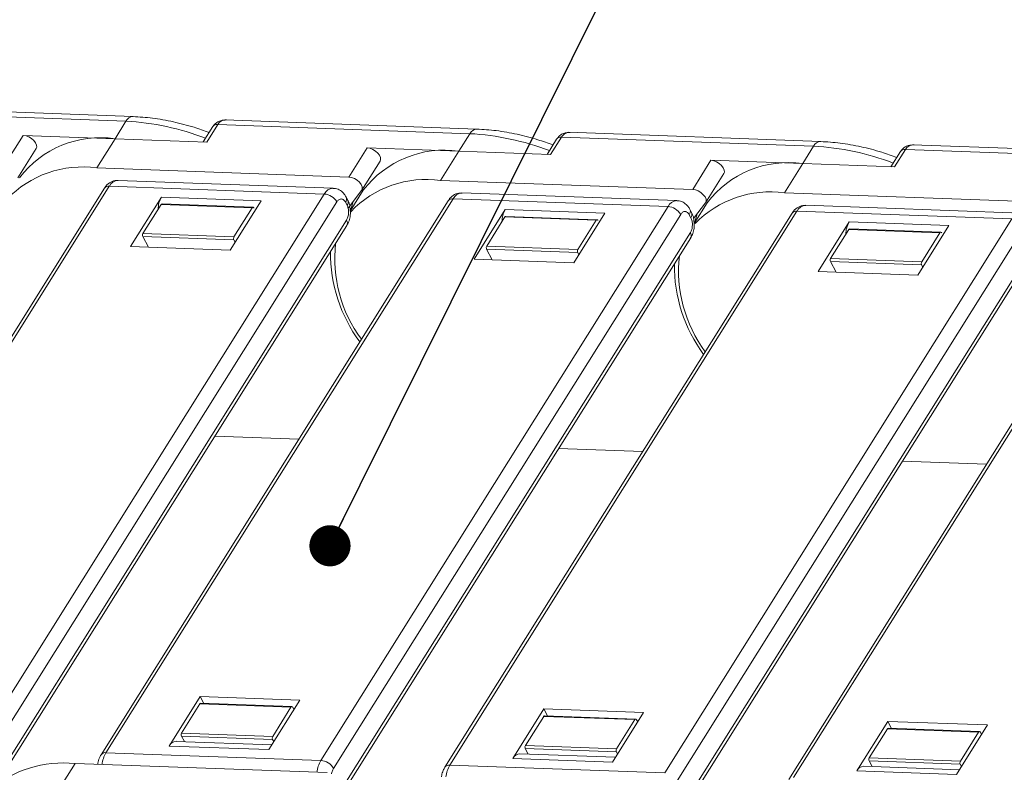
# Model space of a CAD drawing. Header units: millimetres. Extents: x 3455 to 3957, y 2 to 354.
# Tile 28 of 33: x 3802 to 3838, y 278 to 306. Entities that reach past the tile are written whole.
import ezdxf

# ---------------------------------------------------------------- set-up
doc = ezdxf.new("R2010")
doc.units = ezdxf.units.MM
doc.styles.get("Standard").update_dxf_attribs({"font": '仿宋_GB2312.ttf', "width": 0.8})
doc.dimstyles.new('副本 ISO-5', dxfattribs={"dimtxt": 3, "dimasz": 1.5, "dimexe": 1, "dimexo": 0.625, "dimgap": 0.5, "dimtad": 1, "dimtoh": 1, "dimdsep": 46, "dimtxsty": 'Standard', "dimcen": 2.5, "dimadec": 0, "dimazin": 0, "dimtfac": 1, "dimtmove": 0, "dimatfit": 3, "dimfxl": 0, "dimarcsym": 0})

msp = doc.modelspace()

# ---------------------------------------------------------------- linework, layer by layer
at = {"color": 7, "linetype": 'Continuous', "lineweight": 15}
for p, q in [((3796.539, 302.235), (3805.729, 301.902)), ((3805.986, 302.073), (3796.795, 302.406)), ((3805.729, 301.902), (3805.329, 301.265)), ((3818.519, 301.619), (3809.328, 301.952)), ((3808.893, 301.708), (3808.543, 301.148)), ((3808.672, 301.144), (3809.072, 301.781)), ((3809.072, 301.781), (3818.261, 301.448)), ((3831.051, 301.165), (3821.861, 301.498)), ((3801.985, 301.386), (3801.319, 300.323)), ((3801.985, 301.386), (3805.329, 301.265)), ((3804.663, 300.202), (3805.329, 301.265)), ((3805.329, 301.265), (3808.672, 301.144)), ((3818.261, 301.448), (3817.862, 300.811)), ((3821.426, 301.254), (3821.075, 300.694)), ((3821.205, 300.689), (3821.605, 301.327)), ((3821.605, 301.327), (3830.794, 300.994)), ((3801.792, 299.842), (3802.458, 300.905)), ((3814.518, 300.932), (3813.852, 299.869)), ((3814.518, 300.932), (3817.862, 300.811)), ((3817.196, 299.748), (3817.862, 300.811)), ((3817.862, 300.811), (3821.205, 300.689)), ((3830.794, 300.994), (3830.395, 300.357)), ((3833.959, 300.8), (3833.608, 300.24)), ((3833.738, 300.235), (3834.138, 300.873)), ((3833.962, 300.804), (3833.959, 300.8)), ((3834.138, 300.873), (3843.327, 300.54)), ((3843.584, 300.711), (3834.394, 301.044)), ((3814.324, 299.388), (3814.991, 300.451)), ((3827.051, 300.478), (3826.385, 299.415)), ((3827.051, 300.478), (3830.395, 300.357)), ((3813.852, 299.869), (3804.663, 300.202)), ((3829.729, 299.294), (3830.395, 300.357)), ((3830.395, 300.357), (3833.738, 300.235)), ((3813.276, 299.463), (3805.443, 299.747)), ((3826.385, 299.415), (3817.196, 299.748)), ((3826.857, 298.934), (3827.523, 299.997)), ((3804.943, 299.46), (3792.288, 279.271)), ((3792.466, 279.344), (3805.122, 299.533)), ((3805.122, 299.533), (3812.955, 299.25)), ((3813.827, 298.739), (3814.317, 299.378)), ((3814.38, 299.385), (3813.905, 298.627)), ((3812.955, 299.25), (3800.3, 279.06)), ((3800.76, 278.772), (3813.415, 298.961)), ((3817.476, 299.006), (3804.821, 278.817)), ((3804.999, 278.89), (3817.655, 299.079)), ((3805.889, 297.332), (3807.021, 299.139)), ((3810.656, 299.007), (3807.021, 299.139)), ((3809.523, 297.2), (3810.656, 299.007)), ((3813.813, 299.03), (3813.754, 299.141)), ((3814.013, 298.982), (3813.913, 298.639)), ((3817.655, 299.079), (3825.488, 298.796)), ((3825.809, 299.009), (3817.976, 299.293)), ((3838.918, 298.961), (3829.729, 299.294)), ((3807.011, 298.867), (3806.345, 297.805)), ((3810.333, 298.747), (3807.011, 298.867)), ((3810.365, 298.768), (3807.043, 298.889)), ((3810.333, 298.747), (3809.666, 297.684)), ((3810.395, 298.745), (3810.397, 298.741)), ((3825.488, 298.796), (3812.832, 278.606)), ((3813.728, 298.95), (3813.787, 298.839)), ((3813.912, 298.563), (3813.9, 298.67)), ((3817.532, 278.436), (3830.187, 298.625)), ((3818.422, 296.878), (3819.554, 298.684)), ((3823.189, 298.553), (3819.554, 298.684)), ((3826.346, 298.576), (3826.287, 298.687)), ((3826.416, 298.359), (3826.85, 298.924)), ((3826.913, 298.931), (3826.438, 298.173)), ((3830.187, 298.625), (3838.02, 298.341)), ((3838.342, 298.555), (3830.509, 298.839)), ((3813.767, 298.296), (3801.112, 278.107)), ((3813.292, 278.318), (3825.948, 298.507)), ((3830.009, 298.552), (3817.354, 278.363)), ((3819.544, 298.413), (3818.878, 297.351)), ((3822.865, 298.293), (3819.544, 298.413)), ((3822.897, 298.314), (3819.576, 298.434)), ((3822.056, 296.746), (3823.189, 298.553)), ((3822.865, 298.293), (3822.199, 297.23)), ((3822.928, 298.291), (3822.93, 298.287)), ((3838.02, 298.341), (3825.365, 278.152)), ((3826.261, 298.496), (3826.32, 298.385)), ((3826.546, 298.528), (3826.446, 298.185)), ((3801.124, 277.914), (3813.779, 298.104)), ((3825.825, 277.863), (3838.481, 298.053)), ((3826.445, 298.109), (3826.433, 298.216)), ((3842.542, 298.098), (3829.886, 277.908)), ((3830.065, 277.982), (3842.72, 298.171)), ((3830.955, 296.424), (3832.087, 298.23)), ((3832.077, 297.959), (3831.411, 296.896)), ((3835.398, 297.839), (3832.077, 297.959)), ((3835.721, 298.099), (3832.087, 298.23)), ((3835.43, 297.86), (3832.109, 297.98)), ((3834.589, 296.292), (3835.721, 298.099)), ((3806.341, 297.696), (3809.663, 297.576)), ((3806.341, 297.696), (3806.547, 297.308)), ((3806.345, 297.805), (3809.666, 297.684)), ((3809.707, 297.493), (3809.663, 297.576)), ((3826.3, 297.842), (3813.645, 277.653)), ((3813.657, 277.46), (3826.312, 297.65)), ((3835.398, 297.839), (3834.732, 296.776)), ((3835.461, 297.836), (3835.463, 297.832)), ((3809.523, 297.2), (3805.889, 297.332)), ((3818.874, 297.242), (3822.195, 297.122)), ((3818.874, 297.242), (3819.08, 296.854)), ((3818.878, 297.351), (3822.199, 297.23)), ((3838.833, 297.388), (3826.178, 277.199)), ((3826.19, 277.006), (3838.845, 297.196)), ((3822.056, 296.746), (3818.422, 296.878)), ((3822.239, 297.039), (3822.195, 297.122)), ((3831.411, 296.896), (3834.732, 296.776)), ((3831.407, 296.788), (3834.728, 296.668)), ((3831.407, 296.788), (3831.612, 296.4)), ((3834.772, 296.584), (3834.728, 296.668)), ((3834.589, 296.292), (3830.955, 296.424)), ((3808.967, 290.427), (3812.029, 290.316)), ((3821.5, 289.973), (3824.562, 289.862)), ((3834.033, 289.519), (3837.094, 289.408)), ((3808.431, 280.939), (3807.298, 279.132)), ((3808.421, 280.668), (3807.755, 279.605)), ((3811.742, 280.547), (3808.421, 280.668)), ((3808.431, 280.939), (3812.065, 280.807)), ((3808.565, 280.685), (3808.431, 280.939)), ((3811.774, 280.569), (3808.453, 280.689)), ((3812.065, 280.807), (3810.933, 279.001)), ((3811.742, 280.547), (3811.076, 279.485)), ((3811.805, 280.545), (3811.849, 280.462)), ((3820.964, 280.485), (3819.831, 278.678)), ((3820.964, 280.485), (3824.598, 280.353)), ((3821.098, 280.231), (3820.964, 280.485)), ((3824.598, 280.353), (3823.466, 278.547)), ((3820.954, 280.214), (3820.288, 279.151)), ((3824.275, 280.093), (3820.954, 280.214)), ((3824.307, 280.115), (3820.986, 280.235)), ((3824.275, 280.093), (3823.609, 279.031)), ((3824.338, 280.091), (3824.382, 280.008)), ((3833.496, 280.031), (3832.364, 278.224)), ((3833.496, 280.031), (3837.131, 279.899)), ((3833.631, 279.777), (3833.496, 280.031)), ((3807.755, 279.605), (3811.076, 279.485)), ((3833.486, 279.759), (3832.82, 278.697)), ((3836.808, 279.639), (3833.486, 279.759)), ((3836.84, 279.66), (3833.519, 279.781)), ((3837.131, 279.899), (3835.999, 278.093)), ((3836.808, 279.639), (3836.142, 278.576)), ((3836.87, 279.637), (3836.914, 279.554)), ((3811.043, 279.177), (3807.556, 279.303)), ((3807.751, 279.496), (3811.072, 279.376)), ((3807.751, 279.496), (3807.859, 279.292)), ((3811.116, 279.293), (3811.072, 279.376)), ((3812.832, 278.606), (3804.999, 278.89)), ((3807.298, 279.132), (3810.933, 279.001)), ((3820.284, 279.042), (3823.605, 278.922)), ((3820.284, 279.042), (3820.392, 278.838)), ((3820.288, 279.151), (3823.609, 279.031)), ((3823.649, 278.839), (3823.605, 278.922)), ((3803.208, 277.433), (3803.874, 278.496)), ((3803.874, 278.496), (3813.064, 278.163)), ((3819.831, 278.678), (3823.466, 278.547)), ((3823.576, 278.723), (3820.088, 278.849)), ((3832.816, 278.588), (3836.138, 278.468)), ((3832.816, 278.588), (3832.925, 278.384)), ((3832.82, 278.697), (3836.142, 278.576)), ((3825.365, 278.152), (3817.532, 278.436)), ((3832.364, 278.224), (3835.999, 278.093)), ((3836.109, 278.269), (3832.621, 278.395)), ((3836.182, 278.385), (3836.138, 278.468))]:
    msp.add_line(p, q, dxfattribs=at)
at = {"color": 7, "linetype": 'Continuous', "lineweight": 15, "flags": 128}
for points in [[(3802.458, 300.905), (3802.477, 300.957), (3802.471, 301.033), (3802.436, 301.115), (3802.373, 301.197), (3802.288, 301.271), (3802.189, 301.331), (3802.085, 301.37), (3801.985, 301.386)], [(3814.991, 300.451), (3815.009, 300.503), (3815.004, 300.578), (3814.968, 300.661), (3814.905, 300.743), (3814.821, 300.817), (3814.722, 300.876), (3814.618, 300.916), (3814.518, 300.932)], [(3827.523, 299.997), (3827.542, 300.049), (3827.537, 300.124), (3827.501, 300.207), (3827.438, 300.289), (3827.353, 300.363), (3827.255, 300.422), (3827.151, 300.462), (3827.051, 300.478)], [(3813.852, 299.869), (3813.952, 299.853), (3814.056, 299.814), (3814.155, 299.754), (3814.239, 299.68), (3814.302, 299.598), (3814.338, 299.516), (3814.343, 299.44), (3814.317, 299.378)], [(3826.385, 299.415), (3826.485, 299.399), (3826.589, 299.36), (3826.687, 299.3), (3826.772, 299.226), (3826.835, 299.144), (3826.871, 299.062), (3826.876, 298.986), (3826.85, 298.924)]]:
    msp.add_lwpolyline(points, dxfattribs=at)
at = {"color": 7, "linetype": 'Continuous', "lineweight": 15}
for centre, radius, start, end in [((3805.996, 301.779), 0.294, 91.7468, 155.1976), ((3805.231, 292.455), 9.461, 68.9558, 86.9833), ((3809.044, 301.595), 0.188, 81.3895, 143.1446), ((3818.528, 301.325), 0.294, 91.7468, 155.1976), ((3804.796, 297.603), 3.7, 81.7114, 142.8227), ((3817.763, 292.001), 9.461, 68.9558, 86.9833), ((3821.577, 301.141), 0.188, 81.3895, 143.1446), ((3831.061, 300.871), 0.294, 91.7468, 155.1976), ((3817.328, 297.149), 3.7, 81.7114, 142.8227), ((3830.296, 291.546), 9.461, 68.9558, 86.9833), ((3834.11, 300.685), 0.19, 81.5973, 141.0398), ((3829.861, 296.695), 3.7, 81.7114, 142.8227), ((3804.148, 296.413), 3.824, 82.2626, 136.2229), ((3805.468, 299.361), 0.386, 93.6151, 153.5398), ((3816.681, 295.959), 3.824, 82.2626, 136.2229), ((3805.096, 299.342), 0.193, 82.3047, 142.2294), ((3813.301, 299.077), 0.387, 94.0455, 153.5022), ((3829.216, 295.49), 3.838, 82.3259, 135.6035), ((3807.815, 298.686), 0.914, 150.3007, 179.6398), ((3812.907, 298.661), 0.59, 30.5277, 85.3168), ((3813.575, 299.068), 0.193, 322.305, 22.1344), ((3813.634, 298.957), 0.193, 322.305, 22.1344), ((3817.629, 298.888), 0.193, 82.3047, 142.2294), ((3818, 298.907), 0.386, 93.6151, 153.5398), ((3825.834, 298.623), 0.387, 94.0455, 153.5022), ((3807.046, 298.85), 0.0386, 93.6083, 153.5404), ((3810.363, 298.734), 0.0335, 18.7082, 157.1256), ((3820.348, 298.232), 0.914, 150.3007, 179.6398), ((3825.439, 298.207), 0.59, 30.5277, 85.3168), ((3826.108, 298.614), 0.193, 322.305, 22.1344), ((3830.162, 298.434), 0.193, 82.3047, 142.2294), ((3830.533, 298.453), 0.386, 93.6151, 153.5398), ((3813.611, 298.19), 0.189, 332.9356, 34.2211), ((3819.579, 298.396), 0.0386, 93.6083, 153.5404), ((3822.896, 298.28), 0.0335, 18.7082, 157.1256), ((3826.167, 298.503), 0.193, 322.305, 22.1344), ((3832.881, 297.777), 0.914, 150.3007, 179.6398), ((3832.112, 297.942), 0.0386, 93.6083, 153.5404), ((3806.448, 297.747), 0.118, 150.5277, 205.3168), ((3809.769, 297.626), 0.118, 150.5277, 205.3168), ((3826.144, 297.736), 0.189, 332.9356, 34.2211), ((3835.429, 297.826), 0.0335, 18.7082, 157.1256), ((3818.241, 296.887), 4.902, 173.3827, 216.7132), ((3818.981, 297.292), 0.118, 150.5277, 205.3168), ((3822.302, 297.172), 0.118, 150.5277, 205.3168), ((3818.655, 297.108), 5.472, 179.5359, 216.4031), ((3830.774, 296.433), 4.902, 173.3827, 216.7132), ((3831.514, 296.838), 0.118, 150.5277, 205.3168), ((3831.188, 296.654), 5.472, 179.5359, 216.4031), ((3834.835, 296.718), 0.118, 150.5277, 205.3168), ((3808.455, 280.65), 0.0386, 93.6083, 153.5404), ((3811.773, 280.534), 0.0335, 18.7082, 157.1256), ((3820.988, 280.196), 0.0386, 93.6083, 153.5404), ((3824.306, 280.08), 0.0335, 18.7082, 157.1256), ((3807.858, 279.547), 0.118, 150.5277, 205.3168), ((3833.521, 279.742), 0.0386, 93.6083, 153.5404), ((3836.839, 279.626), 0.0335, 18.7082, 157.1256), ((3807.575, 278.995), 0.309, 93.6151, 153.5398), ((3811.179, 279.427), 0.118, 150.5277, 205.3168), ((3804.972, 278.703), 0.189, 81.5987, 143.2182), ((3805.926, 278.347), 1.074, 149.6683, 173.9687), ((3820.39, 279.093), 0.118, 150.5277, 205.3168), ((3823.712, 278.972), 0.118, 150.5277, 205.3168), ((3803.443, 274.394), 4.124, 83.9906, 130.6764), ((3813.759, 278.064), 1.074, 149.6683, 173.9687), ((3812.784, 278.018), 0.59, 30.5277, 85.3168), ((3820.108, 278.541), 0.309, 93.6151, 153.5398), ((3832.923, 278.639), 0.118, 150.5277, 205.3168), ((3836.244, 278.518), 0.118, 150.5277, 205.3168), ((3817.505, 278.249), 0.189, 81.5987, 143.2182), ((3818.459, 277.893), 1.074, 149.6683, 173.9687), ((3832.641, 278.087), 0.309, 93.6151, 153.5398)]:
    msp.add_arc(centre, radius, start, end, dxfattribs=at)
for points, knots in [([(3808.758, 301.493), (3808.576, 301.558), (3808.14, 301.714), (3807.447, 301.89), (3806.7, 302.028), (3806.221, 302.057), (3805.987, 302.071)], [0, 0, 0, 0, 0.193153, 0.460168, 0.735949, 1, 1, 1, 1]), ([(3809.391, 301.95), (3809.351, 301.949), (3809.267, 301.948), (3809.136, 301.913), (3809.011, 301.85), (3808.952, 301.777), (3808.925, 301.743)], [0, 0, 0, 0, 0.225418, 0.475166, 0.759459, 1, 1, 1, 1]), ([(3809.391, 301.95), (3809.357, 301.948), (3809.291, 301.946), (3809.203, 301.911), (3809.128, 301.857), (3809.09, 301.806), (3809.072, 301.781)], [0, 0, 0, 0, 0.264901, 0.519081, 0.763657, 1, 1, 1, 1]), ([(3821.291, 301.038), (3821.108, 301.104), (3820.673, 301.26), (3819.98, 301.436), (3819.233, 301.574), (3818.754, 301.603), (3818.52, 301.617)], [0, 0, 0, 0, 0.193153, 0.460168, 0.735949, 1, 1, 1, 1]), ([(3821.923, 301.496), (3821.884, 301.495), (3821.8, 301.494), (3821.669, 301.459), (3821.544, 301.396), (3821.485, 301.322), (3821.457, 301.289)], [0, 0, 0, 0, 0.225418, 0.475166, 0.759459, 1, 1, 1, 1]), ([(3821.923, 301.496), (3821.89, 301.494), (3821.824, 301.492), (3821.736, 301.457), (3821.66, 301.403), (3821.623, 301.352), (3821.605, 301.327)], [0, 0, 0, 0, 0.264901, 0.519081, 0.763657, 1, 1, 1, 1]), ([(3833.824, 300.584), (3833.641, 300.65), (3833.206, 300.806), (3832.513, 300.982), (3831.765, 301.12), (3831.287, 301.148), (3831.052, 301.162)], [0, 0, 0, 0, 0.193153, 0.460168, 0.735949, 1, 1, 1, 1]), ([(3834.456, 301.041), (3834.416, 301.041), (3834.332, 301.04), (3834.202, 301.005), (3834.077, 300.941), (3834.017, 300.868), (3833.99, 300.835)], [0, 0, 0, 0, 0.225418, 0.475166, 0.759459, 1, 1, 1, 1]), ([(3834.456, 301.041), (3834.423, 301.04), (3834.357, 301.038), (3834.269, 301.003), (3834.193, 300.949), (3834.156, 300.898), (3834.138, 300.873)], [0, 0, 0, 0, 0.264901, 0.519081, 0.763657, 1, 1, 1, 1]), ([(3805.446, 299.737), (3805.407, 299.74), (3805.293, 299.748), (3805.115, 299.658), (3804.992, 299.548), (3804.951, 299.468), (3804.945, 299.458)], [0, 0, 0, 0, 0.190818, 0.561391, 0.946092, 1, 1, 1, 1]), ([(3813.75, 299.138), (3813.73, 299.176), (3813.679, 299.272), (3813.548, 299.384), (3813.4, 299.459), (3813.304, 299.455), (3813.273, 299.453)], [0, 0, 0, 0, 0.2123644, 0.5289773, 0.8508534, 1, 1, 1, 1]), ([(3813.415, 298.961), (3813.438, 298.991), (3813.473, 299.037), (3813.53, 299.064), (3813.576, 299.071), (3813.621, 299.061), (3813.676, 299.029), (3813.708, 298.981), (3813.728, 298.95)], [0, 0, 0, 0, 0.239443, 0.369379, 0.5, 0.629936, 0.760557, 1, 1, 1, 1]), ([(3813.9, 298.67), (3813.896, 298.737), (3813.889, 298.844), (3813.85, 298.962), (3813.819, 299.01), (3813.809, 299.027)], [0, 0, 0, 0, 0.524322, 0.836245, 1, 1, 1, 1]), ([(3817.979, 299.283), (3817.94, 299.286), (3817.826, 299.294), (3817.648, 299.204), (3817.525, 299.094), (3817.483, 299.014), (3817.478, 299.004)], [0, 0, 0, 0, 0.190818, 0.561391, 0.946092, 1, 1, 1, 1]), ([(3826.283, 298.684), (3826.262, 298.722), (3826.212, 298.818), (3826.081, 298.93), (3825.933, 299.004), (3825.837, 299), (3825.806, 298.999)], [0, 0, 0, 0, 0.212364, 0.528977, 0.850853, 1, 1, 1, 1]), ([(3813.787, 298.839), (3813.803, 298.801), (3813.828, 298.741), (3813.842, 298.644), (3813.844, 298.565), (3813.836, 298.487), (3813.816, 298.391), (3813.786, 298.333), (3813.767, 298.296)], [0, 0, 0, 0, 0.239443, 0.369379, 0.5, 0.629936, 0.760557, 1, 1, 1, 1]), ([(3825.948, 298.507), (3825.971, 298.537), (3826.006, 298.583), (3826.063, 298.61), (3826.109, 298.617), (3826.153, 298.607), (3826.208, 298.575), (3826.24, 298.527), (3826.261, 298.496)], [0, 0, 0, 0, 0.239443, 0.369379, 0.5, 0.629936, 0.760557, 1, 1, 1, 1]), ([(3830.512, 298.829), (3830.473, 298.832), (3830.358, 298.84), (3830.181, 298.75), (3830.058, 298.64), (3830.016, 298.56), (3830.011, 298.55)], [0, 0, 0, 0, 0.190818, 0.561391, 0.946092, 1, 1, 1, 1]), ([(3813.777, 298.106), (3813.8, 298.144), (3813.855, 298.237), (3813.899, 298.396), (3813.908, 298.512), (3813.912, 298.563)], [0, 0, 0, 0, 0.28708, 0.693262, 1, 1, 1, 1]), ([(3826.32, 298.385), (3826.336, 298.346), (3826.361, 298.287), (3826.375, 298.19), (3826.376, 298.111), (3826.369, 298.033), (3826.348, 297.937), (3826.319, 297.879), (3826.3, 297.842)], [0, 0, 0, 0, 0.239443, 0.369379, 0.5, 0.629936, 0.760557, 1, 1, 1, 1]), ([(3826.433, 298.216), (3826.429, 298.283), (3826.422, 298.39), (3826.383, 298.508), (3826.352, 298.556), (3826.341, 298.573)], [0, 0, 0, 0, 0.524322, 0.836245, 1, 1, 1, 1]), ([(3826.31, 297.651), (3826.333, 297.69), (3826.388, 297.783), (3826.432, 297.942), (3826.441, 298.058), (3826.445, 298.109)], [0, 0, 0, 0, 0.28708, 0.693262, 1, 1, 1, 1]), ([(3804.823, 278.815), (3804.8, 278.776), (3804.746, 278.683), (3804.709, 278.56), (3804.701, 278.48), (3804.699, 278.466)], [0, 0, 0, 0, 0.368352, 0.890348, 1, 1, 1, 1]), ([(3813.225, 278.123), (3813.225, 278.124), (3813.227, 278.151), (3813.245, 278.223), (3813.274, 278.28), (3813.292, 278.318)], [0, 0, 0, 0, 0.0115148, 0.3604191, 1, 1, 1, 1]), ([(3817.356, 278.361), (3817.333, 278.322), (3817.279, 278.229), (3817.242, 278.106), (3817.234, 278.026), (3817.232, 278.012)], [0, 0, 0, 0, 0.368352, 0.890348, 1, 1, 1, 1])]:
    msp.add_open_spline(points, degree=3, knots=knots, dxfattribs=at)

# ---------------------------------------------------------------- leaders
at = {"color": 5, "lineweight": 9}
msp.add_leader([(3813.165, 286.43), (3829.351, 319.005), (3830.851, 319.005)], dimstyle='副本 ISO-5', override={"dimgap": 0.5, "dimtad": 0, "dimldrblk": 'Dot'}, dxfattribs=at)

doc.saveas('drawing.dxf')
